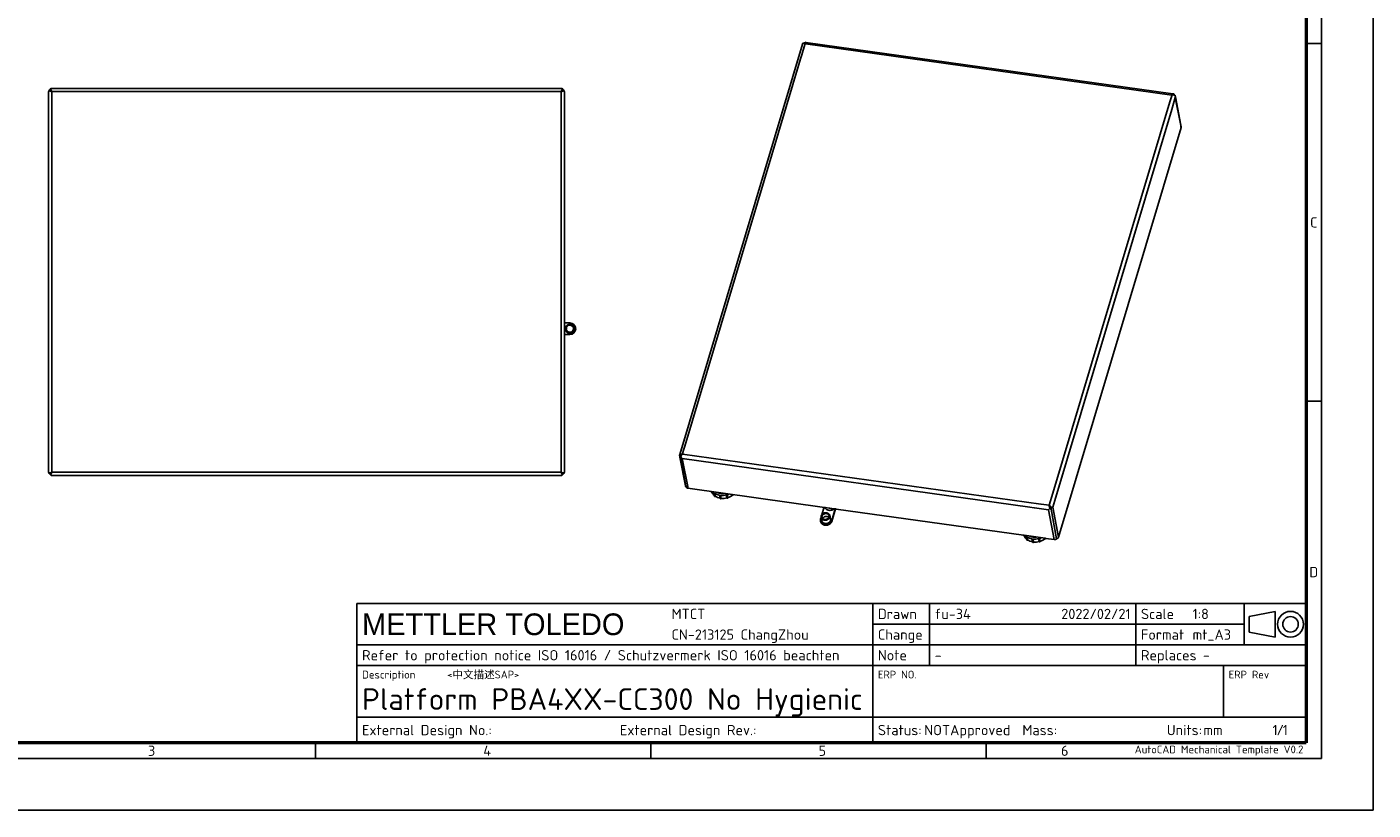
# Model space of a CAD drawing. Header units: millimetres. Extents: x 0 to 3360, y 0 to 2376.
# Tile 2 of 5: x 1272 to 3360, y 0 to 1214. Entities that reach past the tile are written whole.
import ezdxf
from ezdxf.enums import TextEntityAlignment as Align

# ---------------------------------------------------------------- set-up
doc = ezdxf.new("R2010")
doc.units = ezdxf.units.MM
doc.header["$LTSCALE"] = 8
for name, color, linetype in [('00_COMPONENTS', 7, 'Continuous'), ('3_ALL_AXES', 7, 'Continuous'), ('AXES', 7, 'Continuous')]:
    doc.layers.add(name, color=color, linetype=linetype)
doc.layers.add('AM_BOR', color=7, linetype='Continuous', lineweight=50)
doc.styles.add('MT logo', font='avgcbol_.ttf')
doc.styles.add('Note', font='isocpeur.ttf')

# ---------------------------------------------------------------- blocks, each defined once
blk = doc.blocks.new('MT_ISO_A3')
at = {"layer": 'AM_BOR', "lineweight": 25}
for p, q in [((410, 287), (410, 10)), ((407, 148.5), (410, 148.5)), ((407, 79.25), (410, 79.25)), ((215, 13), (215, 10)), ((280, 13), (280, 10)), ((345, 13), (345, 10)), ((410, 10), (20, 10))]:
    blk.add_line(p, q, dxfattribs=at)
at = {"layer": 'AM_BOR', "lineweight": 50}
for p, q in [((407, 284), (407, 13)), ((407, 13), (23, 13))]:
    blk.add_line(p, q, dxfattribs=at)
at = {"layer": 'Defpoints', "lineweight": 25}
for p, q in [((420, 297), (420, 0)), ((420, 0), (0, 0))]:
    blk.add_line(p, q, dxfattribs=at)
at = {"layer": 'AM_BOR', "lineweight": 25, "char_height": 2, "style": 'Note'}
for s, insert, attachment_point in [('\\fISOCPEUR|b0|i0;\\H2.0000;C', (408.5, 113.87), 5), ('\\fISOCPEUR|b0|i0;\\H2.0000;D', (408.5, 46.12), 5), ('\\fISOCPEUR|b0|i0;\\H2.0000;3', (182.5, 11.5), 4), ('\\fISOCPEUR|b0|i0;\\H2.0000;4', (247.5, 11.5), 4), ('\\fISOCPEUR|b0|i0;\\H2.0000;5', (312.5, 11.5), 4), ('\\fISOCPEUR|b0|i0;\\H2.0000;6', (359.5, 11.5), 4)]:
    blk.add_mtext(s, dxfattribs=dict(at, insert=insert, attachment_point=attachment_point))
blk = doc.blocks.new('*U12')
at = {"layer": 'AM_BOR', "lineweight": 25}
for p, q in [((-184, 27), (0, 27)), ((-184, 0), (-184, 27)), ((-84, 27), (-84, 0)), ((-73, 27), (-73, 15)), ((-33, 27), (-33, 15)), ((-12, 27), (-12, 19)), ((0, 27), (0, 0)), ((-11, 24.5), (-6, 25.5)), ((-11, 24.5), (-11, 21.5)), ((-6, 25.5), (-6, 20.5)), ((-84, 23), (-12, 23)), ((-11, 21.5), (-6, 20.5)), ((-184, 19), (0, 19)), ((-184, 15), (0, 15)), ((-16, 15), (-16, 5)), ((-184, 5), (0, 5)), ((0, 0), (-184, 0))]:
    blk.add_line(p, q, dxfattribs=at)
for radius in [2.5, 1.5]:
    blk.add_circle((-3, 23), radius, dxfattribs=at)
at = {"layer": 'AM_BOR', "lineweight": 25, "style": 'Note'}
for s, p in [('Scale', (-32, 25)), ('Drawn', (-83, 25)), ('Change', (-83, 21)), ('Format', (-32, 21)), ('Refer to protection notice ISO 16016 / Schutzvermerk ISO 16016 beachten', (-183, 17)), ('Note', (-83, 17)), ('Replaces', (-32, 17)), ('External Design No.:', (-183, 2.5)), ('External Design Rev.:', (-133, 2.5)), ('Status:', (-83, 2.5)), ('Mass:', (-55, 2.5)), ('Units:', (-27, 2.5))]:
    blk.add_text(s, height=2, dxfattribs=at).set_placement(p, align=Align.MIDDLE_LEFT)
for s, height, p in [('Description', 1.5217, (-183, 14)), ('ERP NO.', 1.5, (-83, 14)), ('ERP Rev', 1.5, (-15, 14))]:
    blk.add_text(s, height=height, dxfattribs=at).set_placement(p, align=Align.TOP_LEFT)
blk.add_text('/', height=2, dxfattribs=at).set_placement((-5, 2.5), align=Align.MIDDLE_CENTER)
blk.add_text('AutoCAD Mechanical Template V0.2', height=1.5, dxfattribs=at).set_placement((-0.5, -0.5), align=Align.TOP_RIGHT)
at = {"layer": 'AM_BOR', "lineweight": 25}
for tag, height, style, p in [('PLANT{19}', 2, 'Note', (-123, 25)), ('GEN-TITLE-NAME{11}', 2, 'Note', (-72, 25)), ('GEN-TITLE-SCA{4.0}', 2, 'Note', (-22, 25)), ('GEN-TITLE-CMPNY{13.8}', 4.2, 'MT logo', (-183, 23)), ('ADDRESS{19}', 2, 'Note', (-123, 21)), ('GEN-TITLE-ISSM{11}', 2, 'Note', (-72, 21)), ('GEN-TITLE-SIZ{4.0}', 2, 'Note', (-22, 21)), ('NOTE{19}', 2, 'Note', (-72, 17)), ('REPLACES{9}', 2, 'Note', (-20, 17)), ('GEN-TITLE-DES1{23.3}', 4.2, 'Note', (-183, 8.5)), ('GEN-TITLE-NR{15.7}', 4.2, 'Note', (-83, 8.5)), ('GEN-TITLE-DWG{11}', 2, 'Note', (-157.96, 2.5)), ('GEN-TITLE-DWGREV{10}', 2, 'Note', (-106.49, 2.5))]:
    blk.add_attdef(tag, text='', height=height, dxfattribs=dict(at, style=style)).set_placement(p, align=Align.MIDDLE_LEFT)
at = {"layer": 'AM_BOR', "lineweight": 25, "style": 'Note'}
for tag, p in [('GEN-TITLE-DAT{7}', (-34, 25)), ('GEN-TITLE-ISSD{7}', (-34, 21))]:
    blk.add_attdef(tag, text='', height=2, dxfattribs=at).set_placement(p, align=Align.MIDDLE_RIGHT)
blk.add_attdef('GEN-TITLE-DES2{54.3}', text='', height=1.5, dxfattribs=at).set_placement((-166.5, 14), align=Align.TOP_LEFT)
blk.add_attdef('GEN-TITLE-REV{3.3}', text='', height=4.2, dxfattribs=at).set_placement((-8, 8.5), align=Align.MIDDLE_CENTER)
at = {"layer": 'AM_BOR', "lineweight": 25, "style": 'Note', "flags": 8}
for tag, p in [('GEN-TITLE-DACT{8.3}', (-74.02, 2.5)), ('GEN-TITLE-WT{10}', (-48, 2.5)), ('GEN-TITLE-LUNIT{4.3}', (-19.9, 2.5)), ('GEN-TITLE-SHEETS{2}', (-4.5, 2.5))]:
    blk.add_attdef(tag, text='', height=2, dxfattribs=at).set_placement(p, align=Align.MIDDLE_LEFT)
blk.add_attdef('GEN-TITLE-SHEET{2}', text='', height=2, dxfattribs=at).set_placement((-5.5, 2.5), align=Align.MIDDLE_RIGHT)

msp = doc.modelspace()

# ---------------------------------------------------------------- linework, layer by layer
at = {"color": 7, "linetype": 'Continuous'}
for p, q in [((2478.6, 1190.2), (2478.6, 1190.2)), ((2478.6, 1190.2), (2480.4, 1189.9)), ((2284.7, 550.9), (2475.1, 1187)), ((2475.8, 1188.6), (2475.1, 1187)), ((2479.1, 1188.3), (2479.1, 1188.1)), ((2479.1, 1188.1), (2479.2, 1187.8)), ((2480.4, 1189.9), (3049.3, 1110.4)), ((1305.8, 1113.2), (1305.8, 524.1)), ((2100.4, 1118.6), (1311.3, 1118.6)), ((2105.8, 524.1), (2105.8, 1113.2)), ((3049.3, 1110.4), (3051.1, 1110.1)), ((3051.2, 1110.1), (3051.1, 1110.1)), ((3061.9, 1061.4), (3053.4, 1105.7)), ((2872, 423), (3062.2, 1058.2)), ((3062.3, 1059.5), (3061.9, 1061.4)), ((2284.4, 549.9), (2284.7, 550.9)), ((2284.4, 549.9), (2284.4, 549.8)), ((2284.6, 548.8), (2284.4, 549.8)), ((2284.4, 549.8), (2284.5, 549.7)), ((2284.7, 547.9), (2284.6, 548.8)), ((2284.8, 547.7), (2284.7, 547.9)), ((2284.9, 547.2), (2284.8, 547.7)), ((2284.9, 547), (2284.9, 547.2)), ((2293.4, 502.6), (2284.9, 547)), ((1311.3, 518.6), (2100.4, 518.6)), ((2297.5, 498.8), (2509.3, 469.2)), ((2509.3, 469.2), (2509.9, 469.1)), ((2509.9, 469.1), (2510.7, 468.9)), ((2510.7, 468.9), (2516.6, 468.1)), ((2516.6, 468.1), (2517.7, 468)), ((2517.7, 468), (2519.6, 467.7)), ((2519.6, 467.7), (2520.4, 467.6)), ((2520.4, 467.6), (2526.2, 466.8)), ((2526.2, 466.8), (2527.4, 466.6)), ((2527.4, 466.6), (2817.7, 426)), ((2857.7, 472.2), (2857.6, 472.5)), ((2858.1, 470.7), (2857.9, 471.2)), ((2817.7, 426), (2818.7, 425.9)), ((2818.7, 425.9), (2851.3, 421.3)), ((2851.3, 421.3), (2852.6, 421.2)), ((2852.6, 421.2), (2865.4, 419.4))]:
    msp.add_line(p, q, dxfattribs=at)
at = {"color": 9, "linetype": 'Continuous'}
for p, q in [((2472.2, 1164.7), (2474.1, 1170.8)), ((2474.1, 1170.8), (2478.9, 1186.8)), ((2478.9, 1186.8), (2479.1, 1187.4)), ((2479.1, 1187.4), (2479.2, 1187.8)), ((2479.2, 1187.8), (2479.6, 1187.8)), ((2479.6, 1187.8), (3048, 1108.3)), ((2292.4, 563.9), (2472.2, 1164.7)), ((1310.8, 1113.6), (2100.8, 1113.6)), ((1310.8, 523.6), (1310.8, 1113.6)), ((2100.8, 1113.6), (2100.8, 523.6)), ((3047.7, 1107.3), (3044.9, 1097.8)), ((3048, 1108.3), (3047.7, 1107.3)), ((3044.9, 1097.8), (2863.3, 491.3)), ((2866.3, 479.7), (3047.8, 1086.1)), ((3047.8, 1086.1), (3053.3, 1104.4)), ((3061.6, 1061.3), (3053.3, 1104.4)), ((3061.9, 1059.4), (3061.6, 1061.3)), ((3062.2, 1058.2), (3061.9, 1059.4)), ((2290.5, 557.7), (2292.4, 563.9)), ((2285.7, 547.1), (2285.8, 547.3)), ((2285.9, 547.6), (2286, 547.9)), ((2286, 547.9), (2286.2, 548.6)), ((2288.6, 545), (2827.8, 469.6)), ((2288.6, 545), (2297, 501.3)), ((2288.8, 552), (2290.5, 557.7)), ((2289.2, 551.9), (2288.8, 552)), ((2844.8, 474.3), (2289.2, 551.9)), ((2100.8, 523.6), (1310.8, 523.6)), ((2297, 501.3), (2297.5, 498.8)), ((2863.3, 491.3), (2857.6, 472.5)), ((2827.8, 469.6), (2834.2, 468.7)), ((2834.2, 468.7), (2834.8, 468.6)), ((2834.8, 468.6), (2856.5, 465.6)), ((2845.2, 474.2), (2844.8, 474.3)), ((2857.6, 472.5), (2845.2, 474.2)), ((2865.4, 419.4), (2856.5, 465.6)), ((2863.1, 469.3), (2866.3, 479.7)), ((2863.1, 469.3), (2872, 423))]:
    msp.add_line(p, q, dxfattribs=at)
at = {"color": 3, "linetype": 'Continuous'}
for p, q in [((2294.2, 502.8), (2285.7, 547.1)), ((2294.2, 502.8), (2285.7, 547.1)), ((2294.6, 500.8), (2294.2, 502.8)), ((2294.6, 500.8), (2294.2, 502.8)), ((2860.5, 466.3), (2860.4, 466.7)), ((2860.5, 466.3), (2860.4, 466.7)), ((2869.2, 420.5), (2860.5, 466.3)), ((2869.2, 420.5), (2860.5, 466.3))]:
    msp.add_line(p, q, dxfattribs=at)
at = {"color": 7, "linetype": 'Continuous'}
for centre, radius, start, end in [((2475.3, 1180.4), 8.44, 68.5864, 72.2458), ((2465.8, 1194.5), 13.5, 333.4286, 334.4832), ((2474.9, 1179.3), 9.54, 63.9805, 68.6082), ((2474.6, 1178.8), 10.1, 63.1112, 64.036), ((1309.8, 1113.2), 4, 143.4955, 180), ((1309.8, 1113.2), 4, 120, 143.4955), ((1311.3, 1114.6), 4, 126.5045, 150), ((1311.3, 1114.6), 4, 90, 126.5045), ((2100.4, 1114.6), 4, 53.4955, 90), ((2100.4, 1114.6), 4, 30, 53.4955), ((2101.8, 1113.2), 4, 36.5045, 60), ((2101.8, 1113.2), 4, 0, 36.5045), ((3031.5, 1100.5), 21.9, 21.0487, 21.7163), ((3046.1, 1105.4), 7.19, 18.2304, 20.8827), ((3045.6, 1105.3), 7.71, 10.7938, 18.1719), ((2333.6, 525.4), 52.3, 154.7951, 155.0353), ((2309.5, 537.3), 25.4, 149.9367, 152.5547), ((1309.8, 524.1), 4, 180, 216.5045), ((2101.8, 524.1), 4, 323.4955, 0), ((1309.8, 524.1), 4, 216.5045, 240), ((1311.3, 522.6), 4, 210, 233.4955), ((1311.3, 522.6), 4, 233.4955, 270), ((2100.4, 522.6), 4, 270, 306.5045), ((2100.4, 522.6), 4, 306.5045, 330), ((2101.8, 524.1), 4, 300, 323.4955), ((2852.8, 462.9), 10.7, 56.0202, 63.0506), ((2852.8, 463), 10.7, 53.8787, 56.0289)]:
    msp.add_arc(centre, radius, start, end, dxfattribs=at)
at = {"color": 3, "linetype": 'Continuous'}
for centre, radius, start, end in [((2289.3, 546.9), 3.57, 169.769, 175.0009), ((2289.3, 546.9), 3.62, 174.9976, 177.7664), ((2289.2, 546.9), 3.52, 163.3636, 169.7651), ((2289.2, 546.9), 3.48, 157.1158, 163.3542), ((2289.3, 546.9), 3.57, 150.159, 157.0761), ((2852.6, 464.7), 8.38, 47.4662, 51.4), ((2930.1, 499.7), 77.6, 201.9203, 202.3609), ((2852.9, 465), 8.02, 42.298, 47.5024)]:
    msp.add_arc(centre, radius, start, end, dxfattribs=at)
at = {"color": 7, "linetype": 'Continuous'}
for points, knots in [([(2478.6, 1190.2), (2478.6, 1190), (2478.4, 1189.5), (2478.2, 1189), (2478, 1188.6)], [0, 0, 0, 0, 0.231379, 1, 1, 1, 1]), ([(2478.6, 1190.2), (2478.7, 1190.2), (2478.8, 1190), (2478.9, 1189.6), (2479, 1189), (2479.1, 1188.6), (2479.1, 1188.3)], [0, 0, 0, 0, 0.100608, 0.298212, 0.600936, 1, 1, 1, 1]), ([(2475.8, 1188.6), (2476.1, 1188.7), (2476.8, 1188.7), (2477.4, 1188.5), (2477.8, 1188.4)], [0, 0, 0, 0, 0.397191, 1, 1, 1, 1]), ([(1306.6, 1115.5), (1307.2, 1115.2), (1308.6, 1114.5), (1310, 1113.9), (1310.8, 1113.6)], [0, 0, 0, 0, 0.441978, 1, 1, 1, 1]), ([(1308.9, 1117.8), (1309.3, 1117.3), (1310, 1115.9), (1310.5, 1114.4), (1310.8, 1113.6)], [0, 0, 0, 0, 0.441978, 1, 1, 1, 1]), ([(2102.8, 1117.8), (2102.4, 1117.3), (2101.7, 1115.9), (2101.1, 1114.4), (2100.8, 1113.6)], [0, 0, 0, 0, 0.441978, 1, 1, 1, 1]), ([(2105.1, 1115.5), (2104.5, 1115.2), (2103.1, 1114.5), (2101.6, 1113.9), (2100.8, 1113.6)], [0, 0, 0, 0, 0.441978, 1, 1, 1, 1]), ([(3049.1, 1109.4), (3049, 1109.3), (3048.6, 1109), (3048.3, 1108.6), (3048, 1108.3)], [0, 0, 0, 0, 0.233981, 1, 1, 1, 1]), ([(3049.8, 1108.5), (3049.7, 1108.5), (3049.1, 1108.5), (3048.5, 1108.4), (3048, 1108.3)], [0, 0, 0, 0, 0.246844, 1, 1, 1, 1]), ([(3051.1, 1110.1), (3050.8, 1110.2), (3050, 1110.1), (3049.4, 1109.7), (3049.1, 1109.4)], [0, 0, 0, 0, 0.45584, 1, 1, 1, 1]), ([(3051.5, 1108.3), (3051.3, 1108.3), (3050.8, 1108.4), (3050.2, 1108.5), (3049.8, 1108.5)], [0, 0, 0, 0, 0.239248, 1, 1, 1, 1]), ([(3051.5, 1109.2), (3051.5, 1109.3), (3051.4, 1109.6), (3051.3, 1109.9), (3051.2, 1110.1)], [0, 0, 0, 0, 0.258007, 1, 1, 1, 1]), ([(3052.8, 1108), (3052.7, 1108), (3052.3, 1108.2), (3051.8, 1108.3), (3051.5, 1108.3)], [0, 0, 0, 0, 0.22918, 1, 1, 1, 1]), ([(3062.3, 1059.5), (3062.3, 1059.1), (3062.3, 1058.7), (3062.2, 1058.3), (3062.2, 1058.2)], [0, 0, 0, 0, 0.745553, 1, 1, 1, 1]), ([(2284.5, 549.7), (2284.6, 549.8), (2284.9, 550.2), (2285.3, 550.5), (2285.6, 550.7)], [0, 0, 0, 0, 0.243237, 1, 1, 1, 1]), ([(2284.7, 548.9), (2284.8, 548.8), (2284.9, 548.4), (2285.1, 547.9), (2285.3, 547.6)], [0, 0, 0, 0, 0.240691, 1, 1, 1, 1]), ([(2285.6, 550.7), (2285.7, 550.8), (2286.2, 551.1), (2286.7, 551.4), (2287.1, 551.5)], [0, 0, 0, 0, 0.243032, 1, 1, 1, 1]), ([(2285.7, 547.1), (2285.7, 547), (2285.8, 547), (2285.9, 547), (2286, 547.1), (2286, 547.1), (2286.1, 547.2)], [0, 0, 0, 0, 0.253563, 0.446604, 0.689186, 1, 1, 1, 1]), ([(2286.1, 547.2), (2286.1, 547.2), (2286.1, 547.3), (2286.2, 547.4), (2286.2, 547.5)], [0, 0, 0, 0, 0.227013, 1, 1, 1, 1]), ([(2286.3, 547.7), (2286.3, 547.8), (2286.5, 548.2), (2286.8, 548.7), (2286.9, 549)], [0, 0, 0, 0, 0.242055, 1, 1, 1, 1]), ([(2287.1, 551.5), (2287.2, 551.6), (2287.8, 551.8), (2288.3, 551.9), (2288.8, 552)], [0, 0, 0, 0, 0.246552, 1, 1, 1, 1]), ([(2287.2, 546.2), (2287.3, 546.1), (2287.8, 545.6), (2288.2, 545.2), (2288.6, 545)], [0, 0, 0, 0, 0.255773, 1, 1, 1, 1]), ([(2287.5, 550), (2287.6, 550.2), (2288, 550.9), (2288.4, 551.5), (2288.8, 552)], [0, 0, 0, 0, 0.258128, 1, 1, 1, 1]), ([(1306.6, 521.7), (1307.2, 522.1), (1308.6, 522.8), (1310, 523.3), (1310.8, 523.6)], [0, 0, 0, 0, 0.441978, 1, 1, 1, 1]), ([(1308.9, 519.4), (1309.3, 520), (1310, 521.4), (1310.5, 522.8), (1310.8, 523.6)], [0, 0, 0, 0, 0.441978, 1, 1, 1, 1]), ([(2102.8, 519.4), (2102.4, 520), (2101.7, 521.4), (2101.1, 522.8), (2100.8, 523.6)], [0, 0, 0, 0, 0.441978, 1, 1, 1, 1]), ([(2105.1, 521.7), (2104.5, 522.1), (2103.1, 522.8), (2101.6, 523.3), (2100.8, 523.6)], [0, 0, 0, 0, 0.441978, 1, 1, 1, 1]), ([(2294.6, 500.8), (2294.3, 501), (2293.8, 501.6), (2293.5, 502.3), (2293.4, 502.6)], [0, 0, 0, 0, 0.511937, 1, 1, 1, 1]), ([(2297.5, 498.8), (2296.8, 498.8), (2295.6, 499.3), (2294.8, 500.3), (2294.6, 500.8)], [0, 0, 0, 0, 0.526575, 1, 1, 1, 1]), ([(2516.1, 464.7), (2515.4, 464.8), (2514.3, 465.1), (2513, 465.6), (2512.2, 466.1), (2511.4, 466.8), (2510.7, 467.5), (2510.2, 468.2), (2509.9, 468.8), (2509.8, 469.1)], [0, 0, 0, 0, 0.2682, 0.397977, 0.524413, 0.647504, 0.767472, 0.884756, 1, 1, 1, 1]), ([(2524.4, 467), (2523.9, 466.6), (2522.6, 465.7), (2520.9, 465.1), (2519.4, 464.7), (2518.3, 464.6), (2517.2, 464.6), (2516.4, 464.6), (2516.1, 464.7)], [0, 0, 0, 0, 0.244055, 0.49538, 0.622393, 0.749281, 0.875369, 1, 1, 1, 1]), ([(2856.5, 465.6), (2856.7, 465.7), (2857.5, 466.3), (2858.2, 466.9), (2858.7, 467.5)], [0, 0, 0, 0, 0.220989, 1, 1, 1, 1]), ([(2857.9, 470.9), (2857.9, 471), (2857.8, 471.5), (2857.7, 472.1), (2857.6, 472.5)], [0, 0, 0, 0, 0.264117, 1, 1, 1, 1]), ([(2858.2, 469.2), (2858.2, 469.3), (2858.1, 469.9), (2858, 470.5), (2857.9, 470.9)], [0, 0, 0, 0, 0.254041, 1, 1, 1, 1]), ([(2858.7, 467.5), (2858.7, 467.6), (2858.5, 468.2), (2858.4, 468.7), (2858.2, 469.2)], [0, 0, 0, 0, 0.24547, 1, 1, 1, 1]), ([(2858.7, 467.5), (2858.9, 467.2), (2859.4, 466.8), (2860.1, 466.7), (2860.4, 466.7)], [0, 0, 0, 0, 0.500871, 1, 1, 1, 1]), ([(2861.5, 469), (2861.4, 469.1), (2861.1, 469.6), (2860.7, 470.1), (2860.4, 470.4)], [0, 0, 0, 0, 0.245008, 1, 1, 1, 1]), ([(2860.4, 466.7), (2860.5, 466.9), (2861.1, 467.6), (2861.4, 468.4), (2861.5, 469)], [0, 0, 0, 0, 0.269293, 1, 1, 1, 1]), ([(2861.5, 469), (2861.8, 469), (2862.4, 469.1), (2862.9, 469.2), (2863.1, 469.3)], [0, 0, 0, 0, 0.604485, 1, 1, 1, 1]), ([(2869.2, 420.5), (2868.7, 420.1), (2867.5, 419.4), (2866.1, 419.3), (2865.4, 419.4)], [0, 0, 0, 0, 0.494502, 1, 1, 1, 1]), ([(2872, 423), (2871.8, 422.5), (2871.1, 421.3), (2869.9, 420.7), (2869.2, 420.5)], [0, 0, 0, 0, 0.475924, 1, 1, 1, 1])]:
    msp.add_open_spline(points, degree=3, knots=knots, dxfattribs=at)
at = {"color": 3, "linetype": 'Continuous'}
for points, knots in [([(1307.8, 1116.6), (1307.8, 1116.1), (1308.6, 1115.2), (1309.7, 1114.3), (1310.5, 1113.9), (1310.8, 1113.6)], [0, 0, 0, 0, 0.400699, 0.683915, 1, 1, 1, 1]), ([(1307.8, 1116.6), (1308.4, 1116.6), (1309.3, 1115.9), (1310.1, 1114.8), (1310.6, 1114), (1310.8, 1113.6)], [0, 0, 0, 0, 0.400699, 0.683915, 1, 1, 1, 1]), ([(2103.8, 1116.6), (2103.3, 1116.6), (2102.4, 1115.9), (2101.6, 1114.8), (2101.1, 1114), (2100.8, 1113.6)], [0, 0, 0, 0, 0.400699, 0.683915, 1, 1, 1, 1]), ([(2103.8, 1116.6), (2103.8, 1116.1), (2103.1, 1115.2), (2102, 1114.3), (2101.2, 1113.9), (2100.8, 1113.6)], [0, 0, 0, 0, 0.400699, 0.683915, 1, 1, 1, 1]), ([(2285.7, 547.1), (2285.8, 547.1), (2286, 547.3), (2286.1, 547.5), (2286.3, 547.7)], [0, 0, 0, 0, 0.223269, 1, 1, 1, 1]), ([(1307.8, 520.6), (1307.8, 521.2), (1308.6, 522.1), (1309.7, 522.9), (1310.5, 523.4), (1310.8, 523.6)], [0, 0, 0, 0, 0.400699, 0.683915, 1, 1, 1, 1]), ([(1307.8, 520.6), (1308.4, 520.6), (1309.3, 521.4), (1310.1, 522.5), (1310.6, 523.2), (1310.8, 523.6)], [0, 0, 0, 0, 0.400699, 0.683915, 1, 1, 1, 1]), ([(2103.8, 520.6), (2103.8, 521.2), (2103.1, 522.1), (2102, 522.9), (2101.2, 523.4), (2100.8, 523.6)], [0, 0, 0, 0, 0.400699, 0.683915, 1, 1, 1, 1]), ([(2103.8, 520.6), (2103.3, 520.6), (2102.4, 521.4), (2101.6, 522.5), (2101.1, 523.2), (2100.8, 523.6)], [0, 0, 0, 0, 0.400699, 0.683915, 1, 1, 1, 1]), ([(2860.4, 466.7), (2859.9, 467.2), (2859.1, 468.3), (2858.6, 469.5), (2858.3, 470.1)], [0, 0, 0, 0, 0.479218, 1, 1, 1, 1]), ([(2860.4, 466.7), (2860.4, 467), (2860.3, 467.9), (2860, 468.7), (2859.6, 469.3)], [0, 0, 0, 0, 0.242564, 1, 1, 1, 1])]:
    msp.add_open_spline(points, degree=3, knots=knots, dxfattribs=at)
at = {"color": 7, "linetype": 'Continuous'}
for points in [[(3051.8, 1108.6), (3051.7, 1108.8), (3051.6, 1109), (3051.5, 1109.2)], [(3053.3, 1104.4), (3053.4, 1105.2), (3053.3, 1105.9), (3053.2, 1106.7)], [(2284.5, 549.7), (2284.6, 549.4), (2284.7, 549.2), (2284.7, 548.9)], [(2285.3, 547.6), (2285.4, 547.4), (2285.6, 547.2), (2285.7, 547.1)], [(2286.2, 547.5), (2286.5, 547), (2286.8, 546.6), (2287.2, 546.2)], [(2860.4, 470.4), (2860, 470.8), (2859.6, 471.2), (2859.1, 471.6)]]:
    msp.add_open_spline(points, degree=3, dxfattribs=at)
at = {"color": 3, "linetype": 'Continuous'}
for points in [[(2286.2, 548.7), (2286.3, 548.9), (2286.5, 549.2), (2286.7, 549.4)], [(2286.7, 549.4), (2286.9, 549.6), (2287.2, 549.9), (2287.5, 550.1)], [(2859.6, 469.3), (2859.4, 469.7), (2859.1, 470.1), (2858.8, 470.4)]]:
    msp.add_open_spline(points, degree=3, dxfattribs=at)
at = {"layer": '00_COMPONENTS', "color": 7, "linetype": 'Continuous'}
for p, q in [((2333.2, 493.5), (2333.1, 493.8)), ((2334.2, 493.1), (2334.1, 493.6)), ((2338.3, 487.6), (2337.6, 491.3)), ((2338.4, 486.6), (2338.3, 487.6)), ((2339.8, 486.4), (2338.9, 491)), ((2346.6, 487.7), (2347.4, 483.4)), ((2347.4, 483.4), (2347.4, 483.1)), ((2349, 483.2), (2348.1, 487.8)), ((2357.7, 483.9), (2356.9, 488.5)), ((2358.4, 489), (2358.4, 488.9)), ((2358.4, 488.9), (2359.3, 484.3)), ((2359.3, 484.3), (2359.3, 484.2)), ((2366.8, 488.5), (2366.7, 489.1)), ((2858.2, 470.6), (2858.2, 470.6)), ((2858.2, 470.6), (2858.2, 470.6)), ((2817.6, 425.8), (2817.6, 426.1)), ((2818.7, 425.3), (2818.5, 425.9)), ((2822.7, 419.9), (2822, 423.5)), ((2822.9, 418.9), (2822.7, 419.9)), ((2824.3, 418.7), (2823.4, 423.3)), ((2831, 420), (2831.9, 415.7)), ((2833.5, 415.5), (2832.6, 420.1)), ((2842.2, 416.2), (2841.3, 420.8)), ((2842.9, 421.2), (2842.9, 421.1)), ((2842.9, 421.1), (2843.8, 416.6)), ((2851.3, 420.8), (2851.1, 421.4)), ((2831.9, 415.7), (2831.9, 415.4)), ((2843.8, 416.6), (2843.8, 416.5))]:
    msp.add_line(p, q, dxfattribs=at)
for centre, radius, start, end in [((2350.7, 511.8), 24.1, 288.5106, 294.6162), ((2845.7, 488.4), 21.8, 304.9177, 305.3347), ((2845.8, 488.4), 21.7, 305.3348, 305.7022), ((2835.2, 444.1), 24.1, 288.5106, 294.6162)]:
    msp.add_arc(centre, radius, start, end, dxfattribs=at)
for points, knots in [([(2333.2, 493.5), (2333.2, 493.5), (2333.2, 493.4), (2333.3, 493.2), (2333.5, 493.1), (2333.8, 493), (2334.1, 493), (2334.2, 493.1)], [0, 0, 0, 0, 0.111253, 0.225057, 0.465716, 0.727415, 1, 1, 1, 1]), ([(2338.2, 487.6), (2337.8, 487.9), (2336.9, 488.7), (2335.8, 490.1), (2334.9, 491.5), (2334.4, 492.5), (2334.2, 493.1)], [0, 0, 0, 0, 0.256788, 0.508475, 0.755887, 1, 1, 1, 1]), ([(2336.1, 493.3), (2336.3, 493.2), (2336.8, 492.7), (2337.3, 492.2), (2337.8, 491.8)], [0, 0, 0, 0, 0.247634, 1, 1, 1, 1]), ([(2337.8, 491.8), (2337.7, 491.8), (2337.6, 491.6), (2337.5, 491.4), (2337.6, 491.3), (2337.6, 491.3)], [0, 0, 0, 0, 0.519209, 0.762834, 1, 1, 1, 1]), ([(2337.6, 491.3), (2337.6, 491.2), (2337.6, 491.1), (2337.7, 490.9), (2337.9, 490.8), (2338.2, 490.7), (2338.6, 490.8), (2338.8, 490.9), (2338.9, 491)], [0, 0, 0, 0, 0.109901, 0.223946, 0.344698, 0.472453, 0.73889, 1, 1, 1, 1]), ([(2338.4, 486.6), (2338.5, 486.6), (2338.5, 486.5), (2338.6, 486.3), (2338.8, 486.2), (2339.1, 486.1), (2339.4, 486.1), (2339.7, 486.3), (2339.8, 486.4)], [0, 0, 0, 0, 0.109901, 0.223946, 0.344698, 0.472453, 0.73889, 1, 1, 1, 1]), ([(2338.9, 491), (2340, 490.3), (2342.5, 489), (2345.2, 488.3), (2346.6, 488)], [0, 0, 0, 0, 0.489373, 1, 1, 1, 1]), ([(2347.4, 483.4), (2346, 483.7), (2343.4, 484.4), (2340.9, 485.6), (2339.8, 486.4)], [0, 0, 0, 0, 0.510554, 1, 1, 1, 1]), ([(2343.5, 492.3), (2345, 491.6), (2348.3, 490.7), (2351.7, 490.7), (2353.4, 490.9)], [0, 0, 0, 0, 0.489536, 1, 1, 1, 1]), ([(2346.6, 487.7), (2346.6, 487.8), (2346.5, 487.9), (2346.6, 488), (2346.6, 488)], [0, 0, 0, 0, 0.247794, 1, 1, 1, 1]), ([(2348.1, 487.8), (2348.1, 487.7), (2348, 487.6), (2347.8, 487.4), (2347.6, 487.3), (2347.3, 487.2), (2347, 487.3), (2346.8, 487.4), (2346.6, 487.5), (2346.6, 487.7), (2346.6, 487.7)], [0, 0, 0, 0, 0.117676, 0.244173, 0.377689, 0.513674, 0.646678, 0.772331, 0.889209, 1, 1, 1, 1]), ([(2349, 483.2), (2349, 483.1), (2348.9, 483), (2348.7, 482.8), (2348.5, 482.7), (2348.2, 482.6), (2347.9, 482.6), (2347.7, 482.7), (2347.5, 482.9), (2347.5, 483.1), (2347.4, 483.1)], [0, 0, 0, 0, 0.117689, 0.24417, 0.377691, 0.513674, 0.646677, 0.77233, 0.889208, 1, 1, 1, 1]), ([(2348.1, 487.8), (2349.6, 487.7), (2352.5, 487.6), (2355.4, 488.1), (2356.9, 488.5)], [0, 0, 0, 0, 0.497395, 1, 1, 1, 1]), ([(2357.7, 483.9), (2356.3, 483.5), (2353.4, 483), (2350.5, 483), (2349, 483.2)], [0, 0, 0, 0, 0.502605, 1, 1, 1, 1]), ([(2358.4, 488.9), (2358.4, 488.8), (2358.4, 488.6), (2358.3, 488.4), (2358.1, 488.2), (2357.8, 488.1), (2357.5, 488), (2357.2, 488.1), (2357, 488.3), (2356.9, 488.4), (2356.9, 488.5)], [0, 0, 0, 0, 0.112169, 0.231416, 0.360414, 0.49635, 0.633211, 0.764586, 0.886517, 1, 1, 1, 1]), ([(2359.3, 484.2), (2359.3, 484.2), (2359.3, 484), (2359.2, 483.7), (2359, 483.6), (2358.7, 483.4), (2358.4, 483.4), (2358.1, 483.5), (2357.9, 483.6), (2357.8, 483.8), (2357.7, 483.9)], [0, 0, 0, 0, 0.112169, 0.231416, 0.360414, 0.49635, 0.633211, 0.764586, 0.886517, 1, 1, 1, 1]), ([(2366.8, 488.5), (2365.7, 487.6), (2363.3, 486), (2360.7, 484.8), (2359.3, 484.3)], [0, 0, 0, 0, 0.492986, 1, 1, 1, 1]), ([(2368.1, 488.9), (2368.1, 488.8), (2368, 488.7), (2367.9, 488.5), (2367.6, 488.4), (2367.3, 488.3), (2367.1, 488.3), (2366.9, 488.4), (2366.8, 488.5)], [0, 0, 0, 0, 0.114403, 0.235359, 0.492122, 0.62477, 0.755574, 1, 1, 1, 1]), ([(2817.6, 425.8), (2817.6, 425.7), (2817.7, 425.7), (2817.8, 425.5), (2818, 425.3), (2818.3, 425.3), (2818.5, 425.3), (2818.7, 425.3)], [0, 0, 0, 0, 0.111253, 0.225057, 0.465716, 0.727415, 1, 1, 1, 1]), ([(2822.7, 419.8), (2822.3, 420.2), (2821.4, 421), (2820.3, 422.4), (2819.4, 423.8), (2818.9, 424.8), (2818.7, 425.3)], [0, 0, 0, 0, 0.256788, 0.508475, 0.755887, 1, 1, 1, 1]), ([(2820.6, 425.6), (2820.7, 425.5), (2821.3, 425), (2821.8, 424.5), (2822.3, 424.1)], [0, 0, 0, 0, 0.247634, 1, 1, 1, 1]), ([(2822.3, 424.1), (2822.2, 424), (2822.1, 423.9), (2822, 423.7), (2822, 423.6), (2822, 423.5)], [0, 0, 0, 0, 0.519209, 0.762834, 1, 1, 1, 1]), ([(2822, 423.5), (2822.1, 423.5), (2822.1, 423.4), (2822.2, 423.2), (2822.4, 423.1), (2822.7, 423), (2823, 423), (2823.3, 423.2), (2823.4, 423.3)], [0, 0, 0, 0, 0.109901, 0.223946, 0.344698, 0.472453, 0.73889, 1, 1, 1, 1]), ([(2822.9, 418.9), (2822.9, 418.9), (2823, 418.7), (2823.1, 418.6), (2823.3, 418.5), (2823.6, 418.4), (2823.9, 418.4), (2824.2, 418.6), (2824.3, 418.7)], [0, 0, 0, 0, 0.109901, 0.223946, 0.344698, 0.472453, 0.73889, 1, 1, 1, 1]), ([(2823.4, 423.3), (2824.5, 422.5), (2827, 421.3), (2829.7, 420.5), (2831.1, 420.3)], [0, 0, 0, 0, 0.489373, 1, 1, 1, 1]), ([(2831.9, 415.7), (2830.5, 415.9), (2827.9, 416.7), (2825.4, 417.9), (2824.3, 418.7)], [0, 0, 0, 0, 0.510554, 1, 1, 1, 1]), ([(2827.9, 424.6), (2829.5, 423.9), (2832.8, 423), (2836.2, 423), (2837.9, 423.2)], [0, 0, 0, 0, 0.489536, 1, 1, 1, 1]), ([(2831, 420), (2831, 420.1), (2831, 420.1), (2831, 420.2), (2831.1, 420.3)], [0, 0, 0, 0, 0.247794, 1, 1, 1, 1]), ([(2832.6, 420.1), (2832.6, 420), (2832.5, 419.9), (2832.3, 419.7), (2832.1, 419.6), (2831.8, 419.5), (2831.5, 419.5), (2831.3, 419.6), (2831.1, 419.8), (2831.1, 420), (2831, 420)], [0, 0, 0, 0, 0.117676, 0.244173, 0.377689, 0.513674, 0.646678, 0.772331, 0.889209, 1, 1, 1, 1]), ([(2832.6, 420.1), (2834, 419.9), (2837, 419.9), (2839.9, 420.4), (2841.3, 420.8)], [0, 0, 0, 0, 0.497395, 1, 1, 1, 1]), ([(2842.9, 421.1), (2842.9, 421.1), (2842.9, 420.9), (2842.8, 420.6), (2842.6, 420.5), (2842.3, 420.4), (2842, 420.3), (2841.7, 420.4), (2841.5, 420.5), (2841.4, 420.7), (2841.3, 420.8)], [0, 0, 0, 0, 0.112169, 0.231416, 0.360414, 0.49635, 0.633211, 0.764586, 0.886517, 1, 1, 1, 1]), ([(2851.3, 420.8), (2850.2, 419.9), (2847.8, 418.2), (2845.1, 417.1), (2843.8, 416.6)], [0, 0, 0, 0, 0.492986, 1, 1, 1, 1]), ([(2852.6, 421.2), (2852.6, 421.1), (2852.5, 421), (2852.3, 420.8), (2852.1, 420.7), (2851.8, 420.6), (2851.6, 420.6), (2851.4, 420.7), (2851.3, 420.8)], [0, 0, 0, 0, 0.114403, 0.235359, 0.492122, 0.62477, 0.755574, 1, 1, 1, 1]), ([(2833.5, 415.5), (2833.5, 415.4), (2833.4, 415.2), (2833.2, 415.1), (2833, 414.9), (2832.7, 414.9), (2832.4, 414.9), (2832.2, 415), (2832, 415.2), (2831.9, 415.3), (2831.9, 415.4)], [0, 0, 0, 0, 0.117689, 0.24417, 0.377691, 0.513674, 0.646677, 0.77233, 0.889208, 1, 1, 1, 1]), ([(2842.2, 416.2), (2840.8, 415.8), (2837.9, 415.3), (2834.9, 415.3), (2833.5, 415.5)], [0, 0, 0, 0, 0.502605, 1, 1, 1, 1]), ([(2843.8, 416.5), (2843.8, 416.4), (2843.8, 416.3), (2843.7, 416), (2843.4, 415.8), (2843.2, 415.7), (2842.9, 415.7), (2842.6, 415.8), (2842.3, 415.9), (2842.3, 416.1), (2842.2, 416.2)], [0, 0, 0, 0, 0.112169, 0.231416, 0.360414, 0.49635, 0.633211, 0.764586, 0.886517, 1, 1, 1, 1])]:
    msp.add_open_spline(points, degree=3, knots=knots, dxfattribs=at)
at = {"layer": '3_ALL_AXES', "color": 7, "linetype": 'Continuous'}
msp.add_arc((2518.3, 474.9), 11.6, 314.1416, 314.9851, dxfattribs=at)
at = {"layer": 'AXES', "color": 7, "linetype": 'Continuous'}
for p, q in [((2114.3, 755.1), (2105.8, 755.1)), ((2105.8, 737.1), (2114.3, 737.1)), ((2508.5, 469.3), (2505.2, 458)), ((2520.5, 448.7), (2525.9, 466.8)), ((2503.2, 447.1), (2503, 448.2)), ((2503.9, 453.7), (2503.1, 451.1)), ((2503.9, 453.8), (2503.9, 453.7)), ((2504.9, 448.6), (2503.9, 453.7)), ((2518.7, 451.2), (2517.7, 456.4))]:
    msp.add_line(p, q, dxfattribs=at)
at = {"layer": 'AXES', "color": 3, "linetype": 'Continuous'}
msp.add_line((2520.7, 447.5), (2526.4, 466.8), dxfattribs=at)
at = {"layer": 'AXES', "color": 9, "linetype": 'Continuous'}
msp.add_line((2520.7, 447.5), (2520.5, 448.7), dxfattribs=at)
at = {"layer": 'AXES', "color": 7, "linetype": 'Continuous'}
for radius, start, end in [(7, 319.3201, 139.3201), (5.55, 319.3201, 139.3201), (9, 270, 90), (7, 139.3201, 319.3201), (5.55, 139.3201, 319.3201)]:
    msp.add_arc((2114.3, 746.1), radius, start, end, dxfattribs=at)
for points, knots in [([(2516.5, 458.7), (2516.3, 459), (2515.8, 459.4), (2514.9, 460), (2513.9, 460.4), (2512.4, 460.8), (2510.4, 460.8), (2508.5, 460.4), (2507.2, 459.7), (2506.2, 459.1), (2505.4, 458.3), (2504.7, 457.5), (2504.3, 456.6), (2503.9, 455.7), (2503.8, 454.7), (2503.9, 454.1), (2503.9, 453.7)], [0, 0, 0, 0, 0.058669, 0.119455, 0.18239, 0.247275, 0.380862, 0.516049, 0.582793, 0.648096, 0.711529, 0.772841, 0.832005, 0.889241, 0.945015, 1, 1, 1, 1]), ([(2515.3, 458), (2515.1, 458.2), (2514.7, 458.5), (2514, 459), (2513.2, 459.3), (2512.1, 459.6), (2510.8, 459.6), (2509.6, 459.4), (2508.5, 459), (2507.4, 458.4), (2506.5, 457.7), (2506, 457), (2505.6, 456.3), (2505.4, 455.5), (2505.3, 454.8), (2505.3, 454.3), (2505.4, 454)], [0, 0, 0, 0, 0.058671, 0.119457, 0.182395, 0.247281, 0.380872, 0.448747, 0.516374, 0.648087, 0.711521, 0.772836, 0.832001, 0.889238, 0.945014, 1, 1, 1, 1]), ([(2503.1, 451.1), (2503, 450.7), (2502.8, 449.7), (2502.9, 448.7), (2503, 448.2)], [0, 0, 0, 0, 0.504987, 1, 1, 1, 1]), ([(2503, 448.2), (2503, 447.8), (2503.3, 447), (2503.9, 445.9), (2504.8, 444.9), (2505.8, 444), (2507, 443.4), (2508.9, 442.7), (2510.9, 442.5), (2512.9, 442.7), (2514.9, 443.2), (2516.8, 444), (2518.3, 445.3), (2519.3, 446.3), (2520, 447.5), (2520.4, 448.3), (2520.5, 448.7)], [0, 0, 0, 0, 0.055099, 0.111024, 0.168476, 0.227929, 0.289593, 0.353412, 0.48582, 0.553681, 0.621654, 0.754911, 0.819382, 0.881769, 0.941934, 1, 1, 1, 1]), ([(2503.9, 453.7), (2504, 453.5), (2504.1, 453.1), (2504.4, 452.5), (2504.7, 451.9), (2505, 451.6), (2505.1, 451.4)], [0, 0, 0, 0, 0.245911, 0.493528, 0.744443, 1, 1, 1, 1]), ([(2504.9, 448.6), (2505, 448.4), (2505.1, 448), (2505.3, 447.4), (2505.7, 446.8), (2506, 446.4), (2506.1, 446.3)], [0, 0, 0, 0, 0.245911, 0.493528, 0.744443, 1, 1, 1, 1]), ([(2517.7, 456.4), (2517.7, 456.1), (2517.8, 455.4), (2517.7, 454.5), (2517.4, 453.5), (2516.9, 452.6), (2516.2, 451.8), (2515.4, 451), (2514.5, 450.4), (2513.1, 449.8), (2511.2, 449.3), (2509.2, 449.3), (2507.8, 449.7), (2506.8, 450.1), (2505.9, 450.7), (2505.4, 451.2), (2505.1, 451.4)], [0, 0, 0, 0, 0.054985, 0.110759, 0.167995, 0.227159, 0.288471, 0.351904, 0.417207, 0.483951, 0.619138, 0.752725, 0.81761, 0.880545, 0.941331, 1, 1, 1, 1]), ([(2505.4, 454), (2505.4, 453.8), (2505.5, 453.5), (2505.7, 453), (2506, 452.6), (2506.2, 452.3), (2506.3, 452.2)], [0, 0, 0, 0, 0.245913, 0.493523, 0.744453, 1, 1, 1, 1]), ([(2518.7, 451.2), (2518.7, 450.9), (2518.8, 450.3), (2518.7, 449.3), (2518.4, 448.4), (2517.9, 447.5), (2517.2, 446.6), (2516.4, 445.9), (2515.5, 445.3), (2514.1, 444.6), (2512.2, 444.1), (2510.2, 444.2), (2508.8, 444.6), (2507.8, 445), (2506.9, 445.5), (2506.3, 446), (2506.1, 446.3)], [0, 0, 0, 0, 0.054985, 0.110759, 0.167995, 0.227159, 0.288471, 0.351904, 0.417207, 0.483951, 0.619138, 0.752725, 0.81761, 0.880545, 0.941331, 1, 1, 1, 1]), ([(2516.3, 456.1), (2516.3, 455.9), (2516.4, 455.4), (2516.3, 454.6), (2516, 453.8), (2515.6, 453.1), (2515.1, 452.5), (2514.2, 451.7), (2513.2, 451.1), (2512, 450.7), (2510.8, 450.5), (2509.6, 450.5), (2508.4, 450.8), (2507.6, 451.2), (2506.9, 451.6), (2506.5, 452), (2506.3, 452.2)], [0, 0, 0, 0, 0.054986, 0.110762, 0.167999, 0.227164, 0.288479, 0.351913, 0.483626, 0.551253, 0.619128, 0.752719, 0.817605, 0.880543, 0.941329, 1, 1, 1, 1]), ([(2515.9, 453.7), (2515.8, 453.9), (2515.5, 454.2), (2514.7, 454.6), (2513.6, 455), (2512.2, 455.2), (2510.8, 455.1), (2509.4, 454.7), (2508.2, 454), (2507.4, 453.2), (2506.8, 452.5), (2506.6, 452.1), (2506.5, 451.9)], [0, 0, 0, 0, 0.057677, 0.116965, 0.24011, 0.368561, 0.499974, 0.631392, 0.759856, 0.883021, 0.942322, 1, 1, 1, 1]), ([(2515.3, 458), (2515.4, 457.8), (2515.7, 457.5), (2515.9, 457.1), (2516.1, 456.6), (2516.2, 456.3), (2516.3, 456.1)], [0, 0, 0, 0, 0.255547, 0.506477, 0.754087, 1, 1, 1, 1]), ([(2516.5, 458.7), (2516.6, 458.6), (2516.9, 458.2), (2517.3, 457.6), (2517.5, 457), (2517.6, 456.6), (2517.7, 456.4)], [0, 0, 0, 0, 0.255557, 0.506472, 0.754089, 1, 1, 1, 1])]:
    msp.add_open_spline(points, degree=3, knots=knots, dxfattribs=at)
at = {"layer": 'AXES', "color": 3, "linetype": 'Continuous'}
msp.add_open_spline([(2503.2, 447.1), (2503.3, 446.7), (2503.5, 445.8), (2504.1, 444.7), (2505, 443.7), (2506, 442.9), (2507.3, 442.2), (2509.1, 441.6), (2511.1, 441.3), (2513.2, 441.5), (2515.1, 442), (2517, 442.9), (2518.5, 444.1), (2519.5, 445.1), (2520.2, 446.3), (2520.6, 447.1), (2520.7, 447.5)], degree=3, knots=[0, 0, 0, 0, 0.055099, 0.111024, 0.168476, 0.227929, 0.289593, 0.353412, 0.48582, 0.553681, 0.621654, 0.754911, 0.819382, 0.881769, 0.941934, 1, 1, 1, 1], dxfattribs=at)

# ---------------------------------------------------------------- block references
at = {"lineweight": 0, "xscale": 8, "yscale": 8, "zscale": 8}
msp.add_blockref('MT_ISO_A3', (0, 0), dxfattribs=at)
at = {"lineweight": 0}
ref = msp.add_blockref('*U12', (3256, 104), dxfattribs=dict(at, xscale=8, yscale=8, zscale=8))
ref.add_attrib('GEN-TITLE-DES1{23.3}', 'Platform PBA4XX-CC300 No Hygienic', dxfattribs={"layer": 'AM_BOR', "lineweight": 25, "height": 33.6, "style": 'Note'}).set_placement((1792, 172), align=Align.MIDDLE_LEFT)
ref.add_attrib('GEN-TITLE-DES2{54.3}', '<中文描述SAP>', dxfattribs={"layer": 'AM_BOR', "lineweight": 25, "height": 12, "style": 'Note'}).set_placement((1924, 216), align=Align.TOP_LEFT)
ref.add_attrib('GEN-TITLE-NAME{11}', 'fu-34', dxfattribs={"layer": 'AM_BOR', "lineweight": 25, "height": 16, "style": 'Note'}).set_placement((2680, 304), align=Align.MIDDLE_LEFT)
ref.add_attrib('GEN-TITLE-DAT{7}', '2022/02/21', dxfattribs={"layer": 'AM_BOR', "lineweight": 25, "height": 16, "style": 'Note'}).set_placement((2984, 304), align=Align.MIDDLE_RIGHT)
ref.add_attrib('GEN-TITLE-SCA{4.0}', '1:8', dxfattribs={"layer": 'AM_BOR', "lineweight": 25, "height": 16, "style": 'Note'}).set_placement((3080, 304), align=Align.MIDDLE_LEFT)
ref.add_attrib('GEN-TITLE-SIZ{4.0}', 'mt_A3', dxfattribs={"layer": 'AM_BOR', "lineweight": 25, "height": 16, "style": 'Note'}).set_placement((3080, 272), align=Align.MIDDLE_LEFT)
ref.add_attrib('NOTE{19}', '-', dxfattribs={"layer": 'AM_BOR', "lineweight": 25, "height": 16, "style": 'Note'}).set_placement((2680, 240), align=Align.MIDDLE_LEFT)
ref.add_attrib('REPLACES{9}', '-', dxfattribs={"layer": 'AM_BOR', "lineweight": 25, "height": 16, "style": 'Note'}).set_placement((3096, 240), align=Align.MIDDLE_LEFT)
ref.add_attrib('GEN-TITLE-DACT{8.3}', 'NOTApproved', dxfattribs={"layer": 'AM_BOR', "lineweight": 25, "height": 16, "style": 'Note'}).set_placement((2663.9, 124), align=Align.MIDDLE_LEFT)
ref.add_attrib('GEN-TITLE-LUNIT{4.3}', 'mm', dxfattribs={"layer": 'AM_BOR', "lineweight": 25, "height": 16, "style": 'Note'}).set_placement((3096.8, 124), align=Align.MIDDLE_LEFT)
ref.add_attrib('GEN-TITLE-SHEET{2}', '1', dxfattribs={"layer": 'AM_BOR', "lineweight": 25, "height": 16, "style": 'Note'}).set_placement((3212, 124), align=Align.MIDDLE_RIGHT)
ref.add_attrib('GEN-TITLE-SHEETS{2}', '1', dxfattribs={"layer": 'AM_BOR', "lineweight": 25, "height": 16, "style": 'Note'}).set_placement((3220, 124), align=Align.MIDDLE_LEFT)
ref.add_attrib('GEN-TITLE-CMPNY{13.8}', 'METTLER TOLEDO', dxfattribs={"layer": 'AM_BOR', "lineweight": 25, "height": 33.6, "style": 'MT logo'}).set_placement((1792, 288), align=Align.MIDDLE_LEFT)
ref.add_attrib('PLANT{19}', 'MTCT', dxfattribs={"layer": 'AM_BOR', "lineweight": 25, "height": 16, "style": 'Note'}).set_placement((2272, 304), align=Align.MIDDLE_LEFT)
ref.add_attrib('ADDRESS{19}', 'CN-213125 ChangZhou', dxfattribs={"layer": 'AM_BOR', "lineweight": 25, "height": 16, "style": 'Note'}).set_placement((2272, 272), align=Align.MIDDLE_LEFT)

doc.saveas('drawing.dxf')
